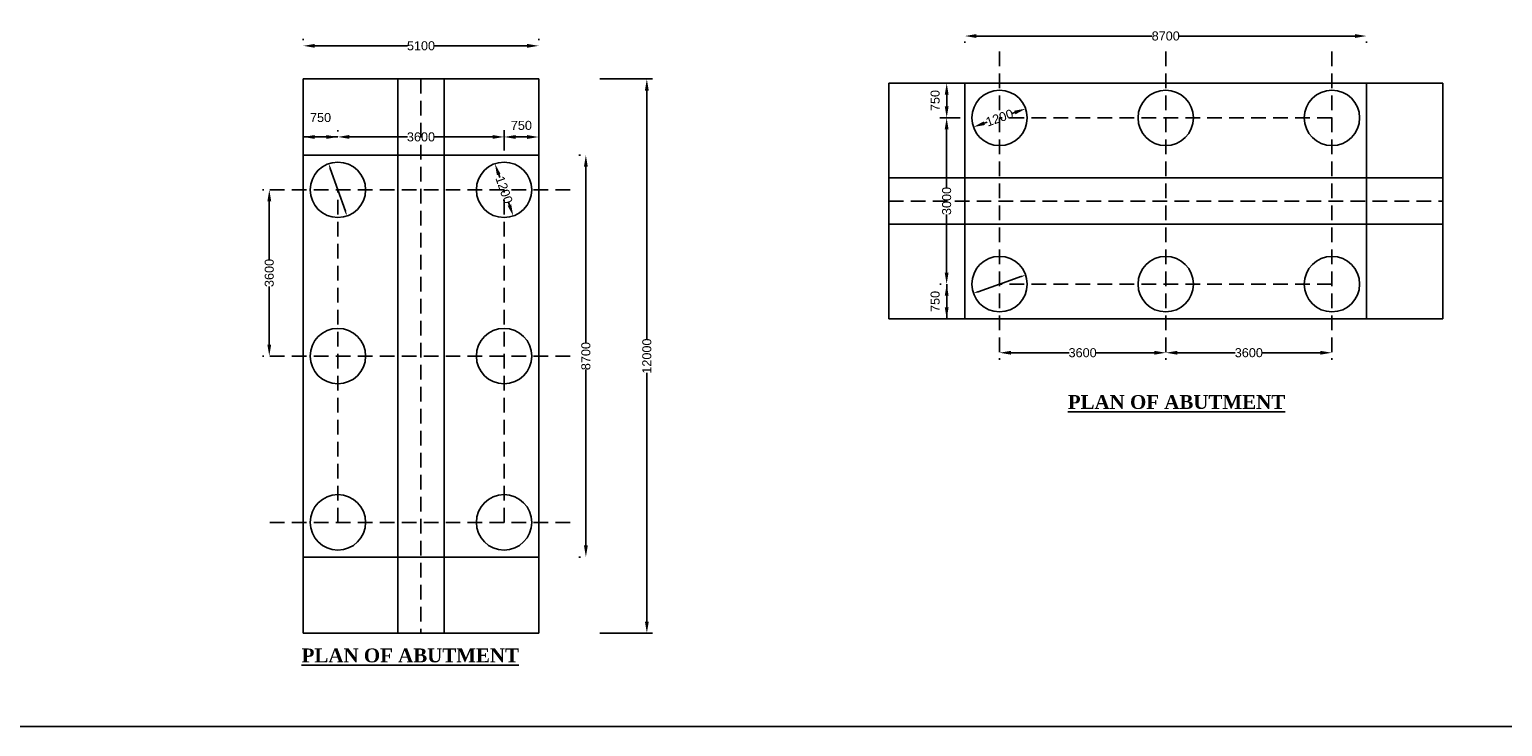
# Model space of a CAD drawing. Header units: inches. Extents: x -7742690772 to -3865980171, y -13316213144 to -6657882739.
# Tile 12 of 23: x -3867201152 to -3867137336, y -6658179970 to -6658149786. Entities that reach past the tile are written whole.
import ezdxf

# ---------------------------------------------------------------- set-up
doc = ezdxf.new("R2010")
doc.units = ezdxf.units.IN
doc.header["$MEASUREMENT"] = 0
doc.header["$PDMODE"] = 2
doc.header["$PDSIZE"] = 5
doc.linetypes.add('DASHED2', pattern=[9.525, 6.35, -3.175])
doc.layers.add('TEX', color=6, linetype='Continuous')
doc.layers.add('TEXT', color=7, linetype='Continuous')
doc.styles.add('dim', font='arial.ttf')
doc.styles.get("Standard").update_dxf_attribs({"font": 'timesbd.ttf', "height": 5})
doc.dimstyles.new('ISO-25', dxfattribs={"dimtxt": 200, "dimasz": 150, "dimexe": 240, "dimexo": 300, "dimgap": 0.02, "dimtad": 0, "dimdec": 0, "dimdsep": 46, "dimtxsty": 'Standard', "dimcen": 150, "dimclrd": 1, "dimclre": 1, "dimclrt": 1, "dimadec": 0, "dimazin": 0, "dimtfac": 1, "dimtdec": 0, "dimtmove": 2, "dimatfit": 3, "dimfxl": 240, "dimarcsym": 0})
doc.dimstyles.new('ISO-25-----.5', dxfattribs={"dimtxt": 240, "dimasz": 216, "dimexe": 300, "dimexo": 300, "dimgap": 0.02, "dimtad": 0, "dimtih": 1, "dimtoh": 1, "dimdec": 0, "dimlfac": 0.5, "dimdsep": 46, "dimtxsty": 'Standard', "dimcen": 192, "dimclrd": 1, "dimclre": 1, "dimclrt": 1, "dimadec": 0, "dimazin": 0, "dimtfac": 1, "dimtdec": 0, "dimtmove": 2, "dimatfit": 3, "dimfxl": 300, "dimarcsym": 0})

# ---------------------------------------------------------------- blocks, each defined once
blk = doc.blocks.new('*D148')
at = {"layer": 'Defpoints', "color": 0, "ltscale": 20, "transparency": 16777216}
for p in [(-3867189291.239178, -6658150493.399384), (-3867179091.239101, -6658150493.399384), (-3867179091.239101, -6658150493.399384)]:
    blk.add_point(p, dxfattribs=at)
at = {"layer": 'TEX', "color": 0, "lineweight": -2, "ltscale": 20, "transparency": 16777216}
for p, q in [((-3867189291.239178, -6658150193.399384), (-3867189291.239178, -6658150253.399384)), ((-3867179091.239101, -6658150193.399384), (-3867179091.239101, -6658150253.399384)), ((-3867188791.239178, -6658150493.399384), (-3867184775.916711, -6658150493.399384)), ((-3867179591.239101, -6658150493.399384), (-3867183606.561568, -6658150493.399384))]:
    blk.add_line(p, q, dxfattribs=at)
at = {"layer": 'TEX', "color": 0, "ltscale": 20, "transparency": 16777216}
for points in [[(-3867188791.239178, -6658150410.066051), (-3867188791.239178, -6658150576.732718), (-3867189291.239178, -6658150493.399384)], [(-3867179591.239101, -6658150410.066051), (-3867179591.239101, -6658150576.732718), (-3867179091.239101, -6658150493.399384)]]:
    blk.add_solid(points, dxfattribs=at)
at = {"layer": 'TEX', "color": 0, "ltscale": 20, "transparency": 16777216, "insert": (-3867184191.23914, -6658150493.399384), "char_height": 392, "attachment_point": 5, "style": 'dim'}
blk.add_mtext('5100', dxfattribs=at)
blk = doc.blocks.new('*D149')
at = {"layer": 'Defpoints', "color": 0, "ltscale": 20, "transparency": 16777216}
for p in [(-3867179091.239101, -6658154440.736968), (-3867180591.2391, -6658155330.429112), (-3867179091.239101, -6658155330.429118)]:
    blk.add_point(p, dxfattribs=at)
at = {"layer": 'TEX', "color": 0, "lineweight": -2, "ltscale": 20, "transparency": 16777216}
for p, q in [((-3867180591.2391, -6658155030.429112), (-3867180591.2391, -6658154200.736968)), ((-3867180091.2391, -6658154440.736968), (-3867179591.239101, -6658154440.736968)), ((-3867179091.239101, -6658155030.429118), (-3867179091.239101, -6658154200.736968))]:
    blk.add_line(p, q, dxfattribs=at)
at = {"layer": 'TEX', "color": 0, "ltscale": 20, "transparency": 16777216}
for points in [[(-3867180091.2391, -6658154357.403635), (-3867180091.2391, -6658154524.070301), (-3867180591.2391, -6658154440.736968)], [(-3867179591.239101, -6658154357.403635), (-3867179591.239101, -6658154524.070301), (-3867179091.239101, -6658154440.736968)]]:
    blk.add_solid(points, dxfattribs=at)
at = {"layer": 'TEX', "color": 0, "ltscale": 20, "transparency": 16777216, "insert": (-3867179841.2391, -6658153940.736968), "char_height": 392, "attachment_point": 5, "style": 'dim'}
blk.add_mtext('750', dxfattribs=at)
blk = doc.blocks.new('*D150')
at = {"layer": 'Defpoints', "color": 0, "ltscale": 20, "transparency": 16777216}
for p in [(-3867189291.239178, -6658154440.736969), (-3867189291.239178, -6658154440.736969), (-3867187791.239179, -6658154440.736969)]:
    blk.add_point(p, dxfattribs=at)
at = {"layer": 'TEX', "color": 0, "lineweight": -2, "ltscale": 20, "transparency": 16777216}
for p, q in [((-3867189291.239178, -6658154140.736969), (-3867189291.239178, -6658154200.736969)), ((-3867188291.239179, -6658154440.736969), (-3867188791.239178, -6658154440.736969)), ((-3867187791.239179, -6658154140.736969), (-3867187791.239179, -6658154200.736969))]:
    blk.add_line(p, q, dxfattribs=at)
at = {"layer": 'TEX', "color": 0, "ltscale": 20, "transparency": 16777216}
for points in [[(-3867188791.239178, -6658154357.403636), (-3867188791.239178, -6658154524.070302), (-3867189291.239178, -6658154440.736969)], [(-3867188291.239179, -6658154357.403636), (-3867188291.239179, -6658154524.070302), (-3867187791.239179, -6658154440.736969)]]:
    blk.add_solid(points, dxfattribs=at)
at = {"layer": 'TEX', "color": 0, "ltscale": 20, "transparency": 16777216, "insert": (-3867188541.239179, -6658153600.273135), "char_height": 392, "attachment_point": 5, "style": 'dim'}
blk.add_mtext('750', dxfattribs=at)
blk = doc.blocks.new('*D151')
at = {"layer": 'Defpoints', "color": 0, "ltscale": 20, "transparency": 16777216}
for p in [(-3867180988.401071, -6658155597.029281), (-3867180194.077169, -6658157861.769791)]:
    blk.add_point(p, dxfattribs=at)
at = {"layer": 'TEX', "color": 0, "lineweight": -2, "ltscale": 20, "transparency": 16777216}
for p, q in [((-3867180822.916926, -6658156068.85022), (-3867180778.43212, -6658156195.683294)), ((-3867180359.561316, -6658157389.948853), (-3867180403.625511, -6658157264.315004))]:
    blk.add_line(p, q, dxfattribs=at)
at = {"layer": 'TEX', "color": 0, "ltscale": 20, "transparency": 16777216}
for points in [[(-3867180744.280102, -6658156041.269528), (-3867180901.553748, -6658156096.43091), (-3867180988.401071, -6658155597.029281)], [(-3867180280.924493, -6658157362.368161), (-3867180438.198138, -6658157417.529543), (-3867180194.077169, -6658157861.769791)]]:
    blk.add_solid(points, dxfattribs=at)
at = {"layer": 'TEX', "color": 0, "ltscale": 20, "transparency": 16777216, "insert": (-3867180589.319111, -6658156729.399496), "char_height": 392, "attachment_point": 5, "rotation": 289.3275573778, "style": 'dim'}
blk.add_mtext('1200', dxfattribs=at)
blk = doc.blocks.new('*D152')
at = {"color": 7, "lineweight": -2, "transparency": 16777216}
for p, q in [((-3867188118.831972, -6658155800.855921), (-3867187793.735251, -6658156727.757042)), ((-3867187467.486369, -6658157657.943153), (-3867187792.583107, -6658156731.041985))]:
    blk.add_line(p, q, dxfattribs=at)
at = {"color": 7, "transparency": 16777216}
for points in [[(-3867188084.860865, -6658155788.941062), (-3867188152.80308, -6658155812.770779), (-3867188190.321123, -6658155597.029276)], [(-3867187433.515261, -6658157646.028295), (-3867187501.457476, -6658157669.858011), (-3867187395.997218, -6658157861.769798)]]:
    blk.add_solid(points, dxfattribs=at)
at = {"layer": 'Defpoints', "color": 0, "transparency": 16777216}
for p in [(-3867188190.321123, -6658155597.029276), (-3867187395.997218, -6658157861.769798)]:
    blk.add_point(p, dxfattribs=at)
at = {"color": 7, "transparency": 16777216, "insert": (-3867187791.239169, -6658156729.399513), "char_height": 3, "attachment_point": 5}
blk.add_mtext('∅1200', dxfattribs=at)
blk = doc.blocks.new('*D153')
at = {"layer": 'Defpoints', "color": 0, "ltscale": 20, "transparency": 16777216}
for p in [(-3867187791.239174, -6658154440.736968), (-3867180591.2391, -6658154438.84373), (-3867180591.2391, -6658154440.736968)]:
    blk.add_point(p, dxfattribs=at)
at = {"layer": 'TEX', "color": 0, "lineweight": -2, "ltscale": 20, "transparency": 16777216}
for p, q in [((-3867187791.239174, -6658154140.736968), (-3867187791.239174, -6658154198.84373)), ((-3867187291.239174, -6658154438.84373), (-3867184775.783011, -6658154438.84373)), ((-3867181091.2391, -6658154438.84373), (-3867183606.695262, -6658154438.84373)), ((-3867180591.2391, -6658154140.736968), (-3867180591.2391, -6658154198.84373))]:
    blk.add_line(p, q, dxfattribs=at)
at = {"layer": 'TEX', "color": 0, "ltscale": 20, "transparency": 16777216}
for points in [[(-3867187291.239174, -6658154355.510397), (-3867187291.239174, -6658154522.177063), (-3867187791.239174, -6658154438.84373)], [(-3867181091.2391, -6658154355.510397), (-3867181091.2391, -6658154522.177063), (-3867180591.2391, -6658154438.84373)]]:
    blk.add_solid(points, dxfattribs=at)
at = {"layer": 'TEX', "color": 0, "ltscale": 20, "transparency": 16777216, "insert": (-3867184191.239137, -6658154438.84373), "char_height": 392, "attachment_point": 5, "style": 'dim'}
blk.add_mtext('3600', dxfattribs=at)
blk = doc.blocks.new('*D154')
at = {"layer": 'Defpoints', "color": 0, "ltscale": 20, "transparency": 16777216}
for p in [(-3867190762.610445, -6658156729.399514), (-3867190762.61049, -6658163929.399596), (-3867190762.610445, -6658163929.399596)]:
    blk.add_point(p, dxfattribs=at)
at = {"layer": 'TEX', "color": 0, "lineweight": -2, "ltscale": 20, "transparency": 16777216}
for p, q in [((-3867191062.610445, -6658156729.399514), (-3867191002.61049, -6658156729.399514)), ((-3867190762.61049, -6658157229.399514), (-3867190762.61049, -6658159744.85568)), ((-3867190762.61049, -6658163429.399596), (-3867190762.61049, -6658160913.94343)), ((-3867191062.610445, -6658163929.399596), (-3867191002.61049, -6658163929.399596))]:
    blk.add_line(p, q, dxfattribs=at)
at = {"layer": 'TEX', "color": 0, "ltscale": 20, "transparency": 16777216}
for points in [[(-3867190845.943824, -6658157229.399514), (-3867190679.277157, -6658157229.399514), (-3867190762.61049, -6658156729.399514)], [(-3867190845.943824, -6658163429.399596), (-3867190679.277157, -6658163429.399596), (-3867190762.61049, -6658163929.399596)]]:
    blk.add_solid(points, dxfattribs=at)
at = {"layer": 'TEX', "color": 0, "ltscale": 20, "transparency": 16777216, "insert": (-3867190762.610491, -6658160329.399552), "char_height": 392, "attachment_point": 5, "rotation": 90, "style": 'dim'}
blk.add_mtext('3600', dxfattribs=at)
blk = doc.blocks.new('*D155')
at = {"layer": 'Defpoints', "color": 0, "ltscale": 20, "transparency": 16777216}
for p in [(-3867177047.240292, -6658155229.399523), (-3867177047.24033, -6658172629.399668), (-3867177047.240292, -6658172629.399668)]:
    blk.add_point(p, dxfattribs=at)
at = {"layer": 'TEX', "color": 0, "lineweight": -2, "ltscale": 20, "transparency": 16777216}
for p, q in [((-3867177347.240292, -6658155229.399523), (-3867177287.24033, -6658155229.399523)), ((-3867177047.24033, -6658155729.399523), (-3867177047.24033, -6658163344.454629)), ((-3867177047.24033, -6658172129.399668), (-3867177047.24033, -6658164514.344562)), ((-3867177347.240292, -6658172629.399668), (-3867177287.24033, -6658172629.399668))]:
    blk.add_line(p, q, dxfattribs=at)
at = {"layer": 'TEX', "color": 0, "ltscale": 20, "transparency": 16777216}
for points in [[(-3867177130.573663, -6658155729.399523), (-3867176963.906996, -6658155729.399523), (-3867177047.24033, -6658155229.399523)], [(-3867177130.573663, -6658172129.399668), (-3867176963.906996, -6658172129.399668), (-3867177047.24033, -6658172629.399668)]]:
    blk.add_solid(points, dxfattribs=at)
at = {"layer": 'TEX', "color": 0, "ltscale": 20, "transparency": 16777216, "insert": (-3867177047.240331, -6658163929.399592), "char_height": 392, "attachment_point": 5, "rotation": 90, "style": 'dim'}
blk.add_mtext('8700', dxfattribs=at)
blk = doc.blocks.new('*D211')
at = {"layer": 'Defpoints', "color": 0, "ltscale": 20, "transparency": 16777216}
for p in [(-3867176736.94628, -6658151929.399599), (-3867176736.946279, -6658175929.399599), (-3867174405.933489, -6658175929.399599)]:
    blk.add_point(p, dxfattribs=at)
at = {"layer": 'TEX', "color": 0, "lineweight": -2, "ltscale": 20, "transparency": 16777216}
for p, q in [((-3867176436.94628, -6658151929.399599), (-3867174165.933489, -6658151929.399599)), ((-3867174405.933489, -6658152429.399599), (-3867174405.933489, -6658163210.891195)), ((-3867174405.933489, -6658175429.399599), (-3867174405.933489, -6658164647.908003)), ((-3867176436.946279, -6658175929.399599), (-3867174165.933489, -6658175929.399599))]:
    blk.add_line(p, q, dxfattribs=at)
at = {"layer": 'TEX', "color": 0, "ltscale": 20, "transparency": 16777216}
for points in [[(-3867174489.266823, -6658152429.399599), (-3867174322.600156, -6658152429.399599), (-3867174405.933489, -6658151929.399599)], [(-3867174489.266823, -6658175429.399599), (-3867174322.600156, -6658175429.399599), (-3867174405.933489, -6658175929.399599)]]:
    blk.add_solid(points, dxfattribs=at)
at = {"layer": 'TEX', "color": 0, "ltscale": 20, "transparency": 16777216, "insert": (-3867174405.93349, -6658163929.399596), "char_height": 392, "attachment_point": 5, "rotation": 90, "style": 'dim'}
blk.add_mtext('12000', dxfattribs=at)
blk = doc.blocks.new('*D163')
at = {"layer": 'Defpoints', "color": 0, "ltscale": 20, "transparency": 16777216}
for p in [(-3867161415.768158, -6658152113.263498), (-3867160526.075972, -6658152113.263498), (-3867160526.075977, -6658153613.263496)]:
    blk.add_point(p, dxfattribs=at)
at = {"layer": 'TEX', "color": 0, "lineweight": -2, "ltscale": 20, "transparency": 16777216}
for p, q in [((-3867160826.075972, -6658152113.263498), (-3867161655.768158, -6658152113.263498)), ((-3867161415.768158, -6658153113.263496), (-3867161415.768158, -6658152613.263498)), ((-3867160826.075977, -6658153613.263496), (-3867161655.768158, -6658153613.263496))]:
    blk.add_line(p, q, dxfattribs=at)
at = {"layer": 'TEX', "color": 0, "ltscale": 20, "transparency": 16777216}
for points in [[(-3867161499.101491, -6658152613.263498), (-3867161332.434824, -6658152613.263498), (-3867161415.768158, -6658152113.263498)], [(-3867161499.101491, -6658153113.263496), (-3867161332.434824, -6658153113.263496), (-3867161415.768158, -6658153613.263496)]]:
    blk.add_solid(points, dxfattribs=at)
at = {"layer": 'TEX', "color": 0, "ltscale": 20, "transparency": 16777216, "insert": (-3867161915.768159, -6658152863.263494), "char_height": 392, "attachment_point": 5, "rotation": 90, "style": 'dim'}
blk.add_mtext('750', dxfattribs=at)
blk = doc.blocks.new('*D164')
at = {"layer": 'Defpoints', "color": 0, "ltscale": 20, "transparency": 16777216}
for p in [(-3867161415.768121, -6658160813.263577), (-3867161415.768157, -6658162313.263576), (-3867161415.768121, -6658162313.263576)]:
    blk.add_point(p, dxfattribs=at)
at = {"layer": 'TEX', "color": 0, "lineweight": -2, "ltscale": 20, "transparency": 16777216}
for p, q in [((-3867161715.768121, -6658160813.263577), (-3867161655.768157, -6658160813.263577)), ((-3867161415.768157, -6658161313.263577), (-3867161415.768157, -6658161813.263576)), ((-3867161715.768121, -6658162313.263576), (-3867161655.768157, -6658162313.263576))]:
    blk.add_line(p, q, dxfattribs=at)
at = {"layer": 'TEX', "color": 0, "ltscale": 20, "transparency": 16777216}
for points in [[(-3867161499.10149, -6658161313.263577), (-3867161332.434824, -6658161313.263577), (-3867161415.768157, -6658160813.263577)], [(-3867161499.10149, -6658161813.263576), (-3867161332.434824, -6658161813.263576), (-3867161415.768157, -6658162313.263576)]]:
    blk.add_solid(points, dxfattribs=at)
at = {"layer": 'TEX', "color": 0, "ltscale": 20, "transparency": 16777216, "insert": (-3867161915.768158, -6658161563.263573), "char_height": 392, "attachment_point": 5, "rotation": 90, "style": 'dim'}
blk.add_mtext('750', dxfattribs=at)
blk = doc.blocks.new('*D165')
at = {"layer": 'Defpoints', "color": 0, "ltscale": 20, "transparency": 16777216}
for p in [(-3867157994.735304, -6658153216.101559), (-3867160259.475814, -6658154010.42547)]:
    blk.add_point(p, dxfattribs=at)
at = {"layer": 'TEX', "color": 0, "lineweight": -2, "ltscale": 20, "transparency": 16777216}
for p, q in [((-3867158466.556242, -6658153381.585707), (-3867158592.190088, -6658153425.649902)), ((-3867159787.654877, -6658153844.941322), (-3867159660.821797, -6658153800.456514))]:
    blk.add_line(p, q, dxfattribs=at)
at = {"layer": 'TEX', "color": 0, "ltscale": 20, "transparency": 16777216}
for points in [[(-3867158494.136933, -6658153302.948884), (-3867158438.975551, -6658153460.222529), (-3867157994.735304, -6658153216.101559)], [(-3867159815.235568, -6658153766.3045), (-3867159760.074186, -6658153923.578145), (-3867160259.475814, -6658154010.42547)]]:
    blk.add_solid(points, dxfattribs=at)
at = {"layer": 'TEX', "color": 0, "ltscale": 20, "transparency": 16777216, "insert": (-3867159127.105594, -6658153611.343511), "char_height": 392, "attachment_point": 5, "rotation": 19.3275575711, "style": 'dim'}
blk.add_mtext('1200', dxfattribs=at)
blk = doc.blocks.new('*D166')
at = {"color": 7, "lineweight": -2, "transparency": 16777216}
for p, q in [((-3867160055.649158, -6658161140.856367), (-3867159128.384481, -6658160815.632133)), ((-3867158198.561924, -6658160489.510761), (-3867159119.018603, -6658160812.347191))]:
    blk.add_line(p, q, dxfattribs=at)
at = {"color": 7, "transparency": 16777216}
for points in [[(-3867158210.476782, -6658160455.539654), (-3867158186.647065, -6658160523.481869), (-3867157994.735279, -6658160418.02161)], [(-3867160067.564016, -6658161106.88526), (-3867160043.7343, -6658161174.827475), (-3867160259.475803, -6658161212.345518)]]:
    blk.add_solid(points, dxfattribs=at)
at = {"layer": 'Defpoints', "color": 0, "transparency": 16777216}
for p in [(-3867157994.735279, -6658160418.02161), (-3867160259.475803, -6658161212.345518)]:
    blk.add_point(p, dxfattribs=at)
at = {"color": 7, "transparency": 16777216, "insert": (-3867159127.10558, -6658160813.263561), "char_height": 3, "attachment_point": 5}
blk.add_mtext('∅1200', dxfattribs=at)
blk = doc.blocks.new('*D167')
at = {"layer": 'Defpoints', "color": 0, "ltscale": 20, "transparency": 16777216}
for p in [(-3867161417.661396, -6658153613.263496), (-3867161415.768122, -6658153613.263496), (-3867161415.768122, -6658160813.263571)]:
    blk.add_point(p, dxfattribs=at)
at = {"layer": 'TEX', "color": 0, "lineweight": -2, "ltscale": 20, "transparency": 16777216}
for p, q in [((-3867161715.768122, -6658153613.263496), (-3867161657.661396, -6658153613.263496)), ((-3867161417.661396, -6658154113.263496), (-3867161417.661396, -6658156628.719659)), ((-3867161417.661396, -6658160313.263571), (-3867161417.661396, -6658157797.807408)), ((-3867161715.768122, -6658160813.263571), (-3867161657.661396, -6658160813.263571))]:
    blk.add_line(p, q, dxfattribs=at)
at = {"layer": 'TEX', "color": 0, "ltscale": 20, "transparency": 16777216}
for points in [[(-3867161500.99473, -6658154113.263496), (-3867161334.328063, -6658154113.263496), (-3867161417.661396, -6658153613.263496)], [(-3867161500.99473, -6658160313.263571), (-3867161334.328063, -6658160313.263571), (-3867161417.661396, -6658160813.263571)]]:
    blk.add_solid(points, dxfattribs=at)
at = {"layer": 'TEX', "color": 0, "ltscale": 20, "transparency": 16777216, "insert": (-3867161417.661397, -6658157213.263531), "char_height": 392, "attachment_point": 5, "rotation": 90, "style": 'dim'}
blk.add_mtext('3000', dxfattribs=at)
blk = doc.blocks.new('*D168')
at = {"layer": 'Defpoints', "color": 0, "ltscale": 20, "transparency": 16777216}
for p in [(-3867159127.105577, -6658163784.634836), (-3867151927.105495, -6658163784.634836), (-3867151927.105495, -6658163784.634861)]:
    blk.add_point(p, dxfattribs=at)
at = {"layer": 'TEX', "color": 0, "lineweight": -2, "ltscale": 20, "transparency": 16777216}
for p, q in [((-3867159127.105577, -6658164084.634836), (-3867159127.105577, -6658164024.634861)), ((-3867158627.105577, -6658163784.634861), (-3867156111.649411, -6658163784.634861)), ((-3867152427.105495, -6658163784.634861), (-3867154942.561662, -6658163784.634861)), ((-3867151927.105495, -6658164084.634836), (-3867151927.105495, -6658164024.634861))]:
    blk.add_line(p, q, dxfattribs=at)
at = {"layer": 'TEX', "color": 0, "ltscale": 20, "transparency": 16777216}
for points in [[(-3867158627.105577, -6658163701.301528), (-3867158627.105577, -6658163867.968194), (-3867159127.105577, -6658163784.634861)], [(-3867152427.105495, -6658163701.301528), (-3867152427.105495, -6658163867.968194), (-3867151927.105495, -6658163784.634861)]]:
    blk.add_solid(points, dxfattribs=at)
at = {"layer": 'TEX', "color": 0, "ltscale": 20, "transparency": 16777216, "insert": (-3867155527.105536, -6658163784.634861), "char_height": 392, "attachment_point": 5, "style": 'dim'}
blk.add_mtext('3600', dxfattribs=at)
blk = doc.blocks.new('*D169')
at = {"layer": 'Defpoints', "color": 0, "ltscale": 20, "transparency": 16777216}
for p in [(-3867160627.105569, -6658150069.264683), (-3867143227.105424, -6658150069.264683), (-3867143227.105424, -6658150069.2647)]:
    blk.add_point(p, dxfattribs=at)
at = {"layer": 'TEX', "color": 0, "lineweight": -2, "ltscale": 20, "transparency": 16777216}
for p, q in [((-3867160127.105569, -6658150069.2647), (-3867152512.050462, -6658150069.2647)), ((-3867143727.105424, -6658150069.2647), (-3867151342.160531, -6658150069.2647)), ((-3867160627.105569, -6658150369.264683), (-3867160627.105569, -6658150309.2647)), ((-3867143227.105424, -6658150369.264683), (-3867143227.105424, -6658150309.2647))]:
    blk.add_line(p, q, dxfattribs=at)
at = {"layer": 'TEX', "color": 0, "ltscale": 20, "transparency": 16777216}
for points in [[(-3867160127.105569, -6658149985.931367), (-3867160127.105569, -6658150152.598033), (-3867160627.105569, -6658150069.2647)], [(-3867143727.105424, -6658149985.931367), (-3867143727.105424, -6658150152.598033), (-3867143227.105424, -6658150069.2647)]]:
    blk.add_solid(points, dxfattribs=at)
at = {"layer": 'TEX', "color": 0, "ltscale": 20, "transparency": 16777216, "insert": (-3867151927.105496, -6658150069.2647), "char_height": 392, "attachment_point": 5, "style": 'dim'}
blk.add_mtext('8700', dxfattribs=at)
blk = doc.blocks.new('*D279')
at = {"layer": 'Defpoints', "color": 0, "ltscale": 20, "transparency": 16777216}
for p in [(-3867151927.105501, -6658163784.63484), (-3867144727.105419, -6658163784.63484), (-3867144727.105419, -6658163784.634865)]:
    blk.add_point(p, dxfattribs=at)
at = {"layer": 'TEX', "color": 0, "lineweight": -2, "ltscale": 20, "transparency": 16777216}
for p, q in [((-3867151927.105501, -6658164084.63484), (-3867151927.105501, -6658164024.634865)), ((-3867151427.105501, -6658163784.634865), (-3867148911.649334, -6658163784.634865)), ((-3867145227.105419, -6658163784.634865), (-3867147742.561585, -6658163784.634865)), ((-3867144727.105419, -6658164084.63484), (-3867144727.105419, -6658164024.634865))]:
    blk.add_line(p, q, dxfattribs=at)
at = {"layer": 'TEX', "color": 0, "ltscale": 20, "transparency": 16777216}
for points in [[(-3867151427.105501, -6658163701.301532), (-3867151427.105501, -6658163867.968198), (-3867151927.105501, -6658163784.634865)], [(-3867145227.105419, -6658163701.301532), (-3867145227.105419, -6658163867.968198), (-3867144727.105419, -6658163784.634865)]]:
    blk.add_solid(points, dxfattribs=at)
at = {"layer": 'TEX', "color": 0, "ltscale": 20, "transparency": 16777216, "insert": (-3867148327.10546, -6658163784.634865), "char_height": 392, "attachment_point": 5, "style": 'dim'}
blk.add_mtext('3600', dxfattribs=at)

msp = doc.modelspace()

# ---------------------------------------------------------------- linework, layer by layer
at = {"ltscale": 20}
for p, q in [((-3867189291.239163, -6658151929.399591), (-3867179091.239093, -6658151929.399591)), ((-3867185191.239128, -6658151929.399591), (-3867185191.239128, -6658175929.399591)), ((-3867183191.239128, -6658151929.399591), (-3867183191.239128, -6658175929.399591)), ((-3867163927.105496, -6658162313.263557, -0.000001), (-3867163927.105496, -6658152113.263487, -0.000001)), ((-3867139927.105496, -6658162313.263564, -0.000001), (-3867139927.105496, -6658152113.263494, -0.000001)), ((-3867163927.105496, -6658156213.263521, -0.000001), (-3867139927.105496, -6658156213.263521, -0.000001)), ((-3867163927.105496, -6658158213.263521, -0.000001), (-3867139927.105496, -6658158213.263521, -0.000001)), ((-3867189291.239171, -6658175929.399591), (-3867179091.2391, -6658175929.399591)), ((-3867274157.694433, -6658179970.008903), (-3867057089.577, -6658179970.008903))]:
    msp.add_line(p, q, dxfattribs=at)
msp.add_lwpolyline([(-3867269366.672482, -6658057300.890121), (-3867057069.576999, -6658057300.890121), (-3867057069.576999, -6658179970.008903), (-3867269366.672482, -6658179970.008903)], close=True, dxfattribs=at)
at = {"color": 7}
for centre in [(-3867159127.105582, -6658153613.263498, -0.000001), (-3867151927.105492, -6658153613.2635, -0.000001), (-3867144727.105412, -6658153613.263502, -0.000001), (-3867187791.239173, -6658156729.399507), (-3867180591.239105, -6658156729.399506), (-3867159127.105581, -6658160813.263567, -0.000001), (-3867151927.105495, -6658160813.263569, -0.000001), (-3867144727.105416, -6658160813.263571, -0.000001), (-3867187791.239175, -6658163929.399592), (-3867180591.239106, -6658163929.399596), (-3867187791.239178, -6658171129.399672), (-3867180591.239109, -6658171129.399676)]:
    msp.add_circle(centre, 1200, dxfattribs=at)
at = {"layer": 'TEX', "color": 7, "linetype": 'DASHED2', "lineweight": -2, "ltscale": 100}
for p, q in [((-3867159127.105577, -6658163763.122537, -0.000001), (-3867159127.105577, -6658150546.677322, -0.000001)), ((-3867151927.1055, -6658163763.122538, -0.000001), (-3867151927.105495, -6658150546.677324, -0.000001)), ((-3867144727.105422, -6658163763.122541, -0.000001), (-3867144727.105414, -6658150546.677326, -0.000001)), ((-3867184191.239128, -6658151929.399591), (-3867184191.239128, -6658175929.399591)), ((-3867144727.105416, -6658153611.343482, -0.000001), (-3867159127.10559, -6658153611.343506, -0.000001)), ((-3867190741.098143, -6658156729.39951), (-3867177524.652929, -6658156729.39951)), ((-3867187797.857709, -6658171129.399667), (-3867187797.857704, -6658156727.62953)), ((-3867180589.319088, -6658171129.399672), (-3867180589.319113, -6658156729.399498)), ((-3867163927.105496, -6658157213.263521, -0.000001), (-3867139927.105496, -6658157213.263521, -0.000001)), ((-3867144727.105421, -6658160819.882103, -0.000001), (-3867159128.875558, -6658160819.882097, -0.000001)), ((-3867190741.098145, -6658163929.399588), (-3867177524.65293, -6658163929.399592)), ((-3867190741.098147, -6658171129.399666), (-3867177524.652933, -6658171129.399673))]:
    msp.add_line(p, q, dxfattribs=at)
at = {"layer": 'TEX', "color": 7, "linetype": 'Continuous', "lineweight": -2, "ltscale": 20}
for p, q in [((-3867189291.239171, -6658175929.399591), (-3867189291.239163, -6658151929.399591)), ((-3867179091.2391, -6658175929.399591), (-3867179091.239093, -6658151929.399591)), ((-3867139927.105496, -6658152113.263494, -0.000001), (-3867163927.105496, -6658152113.263487, -0.000001)), ((-3867160627.105572, -6658162313.263572, -0.000001), (-3867160627.105569, -6658152113.263494, -0.000001)), ((-3867143227.105427, -6658162313.263577, -0.000001), (-3867143227.105424, -6658152113.2635, -0.000001)), ((-3867189291.239178, -6658154440.736969), (-3867187791.239179, -6658154440.736969)), ((-3867189291.239178, -6658155229.399516), (-3867187791.239179, -6658155229.399516)), ((-3867189291.239178, -6658155229.399516), (-3867179091.239101, -6658155229.399519)), ((-3867161415.768119, -6658162313.263572, -0.000001), (-3867161415.768119, -6658160813.263573, -0.000001)), ((-3867160627.105572, -6658162313.263572, -0.000001), (-3867160627.105572, -6658160813.263573, -0.000001)), ((-3867139927.105496, -6658162313.263564, -0.000001), (-3867163927.105496, -6658162313.263557, -0.000001)), ((-3867189291.239183, -6658172629.399661), (-3867179091.239106, -6658172629.399664))]:
    msp.add_line(p, q, dxfattribs=at)

# ---------------------------------------------------------------- texts
at = {"layer": 'TEXT', "color": 0, "insert": (-3867238172.028943, -6658155930.349057), "char_height": 500, "width": 12714.94006445, "attachment_point": 1}
msp.add_mtext('\\pi1606.38622;6 MM THICK PERMANENT           \\P\\pi612.3472;M.S. LINER UP TO ROCK LEVEL', dxfattribs=at)
at = {"layer": 'TEXT', "color": 7, "char_height": 600, "width": 12681.60874321, "attachment_point": 3}
for insert in [(-3867146752.978168, -6658165616.396829, -0.000001), (-3867179944.689678, -6658176589.751867)]:
    msp.add_mtext('{\\LPLAN OF ABUTMENT }', dxfattribs=dict(at, insert=insert))

# ---------------------------------------------------------------- dimensions: what is measured, and where the dimension line sits
at = {"color": 7}
for p1, p2, picture, middle in [((-3867187395.997218, -6658157861.769798), (-3867188190.321123, -6658155597.029276), '*D152', (-3867187791.239169, -6658156729.399513)), ((-3867157994.735279, -6658160418.02161, -0.000001), (-3867160259.475803, -6658161212.345518, -0.000001), '*D166', (-3867159127.10558, -6658160813.263561, -0.000001))]:
    dim = msp.add_diameter_dim_2p(p1=p1, p2=p2, dimstyle='ISO-25-----.5', override={"dimclrd": 7, "dimclrt": 7}, dxfattribs=at)
    dim.commit()
    dim.dimension.update_dxf_attribs({"geometry": picture, "text_midpoint": middle, "dimtype": 163})
at = {"layer": 'TEX', "color": 0, "ltscale": 20}
for base, p1, p2, text, picture, middle in [((-3867179091.239101, -6658150493.399384), (-3867189291.239178, -6658150493.399384), (-3867179091.239101, -6658150493.399384), '5100', '*D148', (-3867184191.23914, -6658150493.399384)), ((-3867189291.239178, -6658154440.736969), (-3867187791.239179, -6658154440.736969), (-3867189291.239178, -6658154440.736969), '750', '*D150', (-3867188541.239179, -6658153600.273135)), ((-3867179091.239101, -6658154440.736968), (-3867180591.2391, -6658155330.429112), (-3867179091.239101, -6658155330.429118), '750', '*D149', (-3867179841.2391, -6658153940.736968)), ((-3867180591.2391, -6658154438.84373), (-3867187791.239174, -6658154440.736968), (-3867180591.2391, -6658154440.736968), '3600', '*D153', (-3867184191.239137, -6658154438.84373))]:
    dim = msp.add_linear_dim(base=base, p1=p1, p2=p2, text=text, dimstyle='ISO-25', override={"dimtxt": 392, "dimasz": 500, "dimlfac": 0.5, "dimtxsty": 'dim', "dimclrd": 0, "dimclre": 0, "dimclrt": 0}, dxfattribs=at)
    dim.commit()
    dim.dimension.update_dxf_attribs({"geometry": picture, "text_midpoint": middle})
for base, p1, p2, angle, picture, middle in [((-3867143227.105424, -6658150069.2647, -0.000001), (-3867160627.105569, -6658150069.264683, -0.000001), (-3867143227.105424, -6658150069.264683, -0.000001), 180, '*D169', (-3867151927.105496, -6658150069.2647, -0.000001)), ((-3867174405.933489, -6658175929.399599), (-3867176736.946278, -6658151929.399595), (-3867176736.946277, -6658175929.399595), 90, '*D211', (-3867174405.93349, -6658163929.399596)), ((-3867177047.24033, -6658172629.399668), (-3867177047.24029, -6658155229.399519), (-3867177047.24029, -6658172629.399664), 90, '*D155', (-3867177047.240331, -6658163929.399592))]:
    dim = msp.add_linear_dim(base=base, p1=p1, p2=p2, angle=angle, dimstyle='ISO-25', override={"dimtxt": 392, "dimasz": 500, "dimlfac": 0.5, "dimtxsty": 'dim', "dimclrd": 0, "dimclre": 0, "dimclrt": 0}, dxfattribs=at)
    dim.commit()
    dim.dimension.update_dxf_attribs({"geometry": picture, "text_midpoint": middle})
for base, p1, p2, angle, text, picture, middle in [((-3867161415.768158, -6658152113.263498, -0.000001), (-3867160526.075975, -6658153613.263493, -0.000001), (-3867160526.07597, -6658152113.263494, -0.000001), 90, '750', '*D163', (-3867161915.768159, -6658152863.263494, -0.000001)), ((-3867161417.661396, -6658153613.263496, -0.000001), (-3867161415.76812, -6658160813.263567, -0.000001), (-3867161415.76812, -6658153613.263493, -0.000001), 90, '3000', '*D167', (-3867161417.661397, -6658157213.263531, -0.000001)), ((-3867190762.61049, -6658163929.399596), (-3867190762.610443, -6658156729.39951), (-3867190762.610443, -6658163929.399592), 90, '3600', '*D154', (-3867190762.610491, -6658160329.399552)), ((-3867161415.768157, -6658162313.263576, -0.000001), (-3867161415.768119, -6658160813.263573, -0.000001), (-3867161415.768119, -6658162313.263572, -0.000001), 90, '750', '*D164', (-3867161915.768158, -6658161563.263573, -0.000001)), ((-3867151927.105495, -6658163784.634861, -0.000001), (-3867159127.105577, -6658163784.634836, -0.000001), (-3867151927.105495, -6658163784.634836, -0.000001), 180, '3600', '*D168', (-3867155527.105536, -6658163784.634861, -0.000001)), ((-3867144727.105419, -6658163784.634865, -0.000001), (-3867151927.105501, -6658163784.63484, -0.000001), (-3867144727.105419, -6658163784.63484, -0.000001), 180, '3600', '*D279', (-3867148327.10546, -6658163784.634865, -0.000001))]:
    dim = msp.add_linear_dim(base=base, p1=p1, p2=p2, angle=angle, text=text, dimstyle='ISO-25', override={"dimtxt": 392, "dimasz": 500, "dimlfac": 0.5, "dimtxsty": 'dim', "dimclrd": 0, "dimclre": 0, "dimclrt": 0}, dxfattribs=at)
    dim.commit()
    dim.dimension.update_dxf_attribs({"geometry": picture, "text_midpoint": middle})
for p1, p2, picture, middle in [((-3867157994.735304, -6658153216.101559, -0.000001), (-3867160259.475814, -6658154010.42547, -0.000001), '*D165', (-3867159127.105594, -6658153611.343511, -0.000001)), ((-3867180194.077169, -6658157861.769791), (-3867180988.401071, -6658155597.029281), '*D151', (-3867180589.319111, -6658156729.399496))]:
    dim = msp.add_diameter_dim_2p(p1=p1, p2=p2, text='1200', dimstyle='ISO-25', override={"dimtxt": 392, "dimasz": 500, "dimlfac": 0.5, "dimtxsty": 'dim', "dimclrd": 0, "dimclre": 0, "dimclrt": 0}, dxfattribs=at)
    dim.commit()
    dim.dimension.update_dxf_attribs({"geometry": picture, "text_midpoint": middle, "dimtype": 163})

doc.saveas('drawing.dxf')
